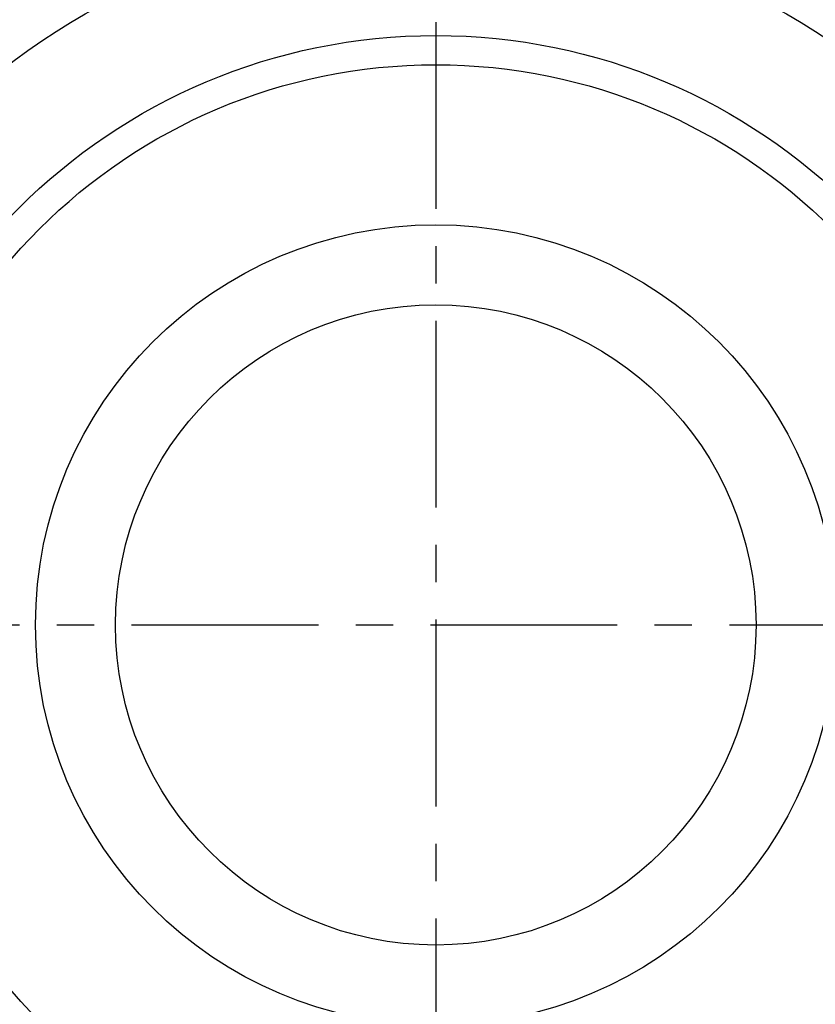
# Model space of a CAD drawing. Extents: x -112 to 255, y -112 to 256.
# Tile 3 of 10: x -39 to 36, y -36 to 57. Entities that reach past the tile are written whole.
import ezdxf

# ---------------------------------------------------------------- set-up
doc = ezdxf.new("R2010")
doc.units = 0
doc.header["$LTSCALE"] = 14
doc.linetypes.add('CENTER', pattern=[2, 1.25, -0.25, 0.25, -0.25])
doc.layers.get('0').update_dxf_attribs({"linetype": 'CONTINUOUS'})
doc.layers.add('CENTER', color=1, linetype='CENTER')

msp = doc.modelspace()

# ---------------------------------------------------------------- linework, layer by layer
for radius in [102.5, 66, 55.241, 52.5, 37.5, 30]:
    msp.add_circle((0, 0), radius)
at = {"layer": 'CENTER'}
for p, q in [((0, 112.5), (0, -112.5)), ((-112.5, 0), (112.5, 0))]:
    msp.add_line(p, q, dxfattribs=at)

doc.saveas('drawing.dxf')
